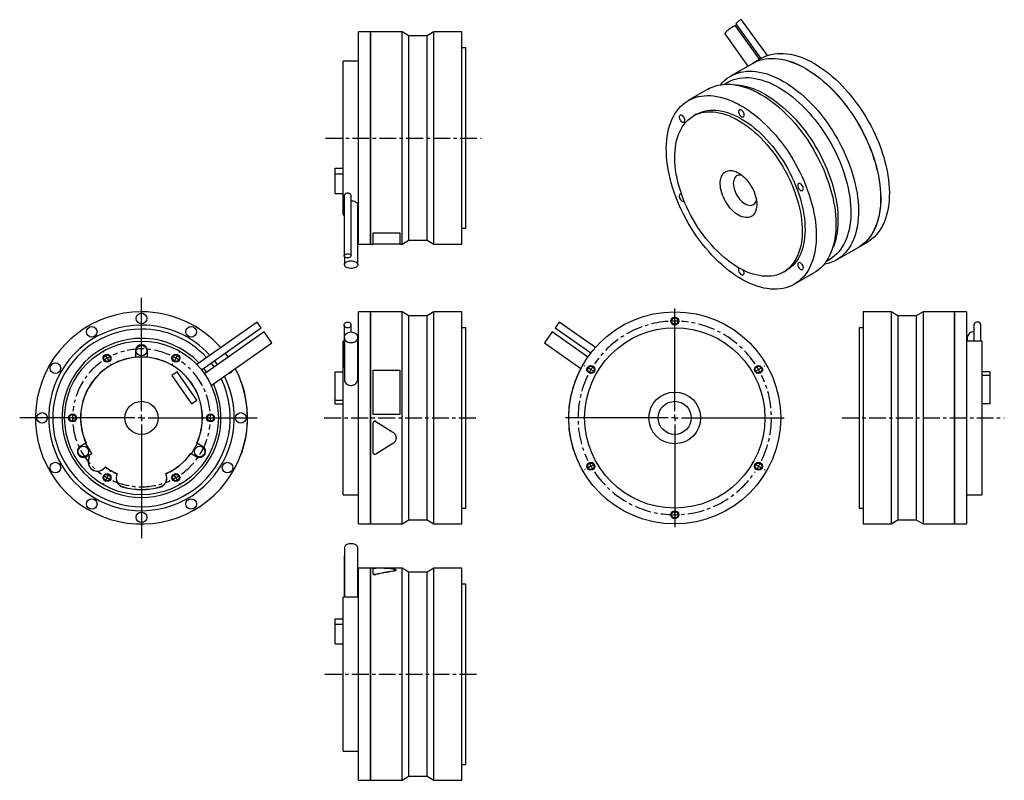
# Model space of a CAD drawing. Extents: x 63 to 806, y 16 to 589.
import ezdxf

# ---------------------------------------------------------------- set-up
doc = ezdxf.new("R2010")
doc.units = 0
doc.header["$MEASUREMENT"] = 0
doc.linetypes.add('CENTERX2', pattern=[20.32, 12.7, -2.54, 2.54, -2.54])
doc.layers.get('0').update_dxf_attribs({"linetype": 'CONTINUOUS'})

# ---------------------------------------------------------------- blocks, each defined once
blk = doc.blocks.new('SW_CENTERMARKSYMBOL_0')
at = {"color": 0, "linetype": 'Continuous'}
for p, q in [((0, 5), (0, 90.44)), ((-5, 0), (-91.9, 0)), ((0, 0), (-2.5, 0)), ((0, 0), (0, 2.5)), ((0, 0), (0, -2.5)), ((0, 0), (2.5, 0)), ((5, 0), (87.39, 0)), ((0, -5), (0, -90.77))]:
    blk.add_line(p, q, dxfattribs=at)
blk = doc.blocks.new('SW_CENTERMARKSYMBOL_1')
at = {"color": 0, "linetype": 'Continuous'}
for p, q in [((0, 5), (0, 74.94)), ((-5, 0), (-74.94, 0)), ((0, 0), (-2.5, 0)), ((0, 0), (0, 2.5)), ((0, 0), (0, -2.5)), ((0, 0), (2.5, 0)), ((5, 0), (74.94, 0)), ((0, -5), (0, -74.94))]:
    blk.add_line(p, q, dxfattribs=at)
blk = doc.blocks.new('SW_CENTERMARKSYMBOL_4')
at = {"color": 6, "linetype": 'Continuous'}
for p, q in [((-2.5, 4.33), (-2.75, 4.76)), ((0, 0), (-1.25, 2.17)), ((0, 0), (1.25, -2.17)), ((52, 0), (50.75, -2.17)), ((52, 0), (53.25, 2.17)), ((54.5, 4.33), (54.75, 4.76)), ((2.5, -4.33), (2.75, -4.76)), ((49.5, -4.33), (49.25, -4.76)), ((-31, -45.03), (-31.5, -45.03)), ((-26, -45.03), (-28.5, -45.03)), ((-26, -45.03), (-23.5, -45.03)), ((-21, -45.03), (-20.5, -45.03)), ((73, -45.03), (72.5, -45.03)), ((78, -45.03), (75.5, -45.03)), ((78, -45.03), (80.5, -45.03)), ((83, -45.03), (83.5, -45.03)), ((0, -90.07), (1.25, -87.9)), ((2.5, -85.74), (2.75, -85.3)), ((49.5, -85.74), (49.25, -85.3)), ((52, -90.07), (50.75, -87.9)), ((-2.5, -94.4), (-2.75, -94.83)), ((0, -90.07), (-1.25, -92.23)), ((52, -90.07), (53.25, -92.23)), ((54.5, -94.4), (54.75, -94.83))]:
    blk.add_line(p, q, dxfattribs=at)
for start, end in [(117.2454, 120), (60, 62.7546), (120, 122.7546), (57.2454, 60), (177.2454, 180), (0, 2.7546), (180, 182.7546), (357.2454, 0), (237.2454, 240), (300, 302.7546), (240, 242.7546), (297.2454, 300)]:
    blk.add_arc((26, -45.03), 52, start, end, dxfattribs=at)
at = {"color": 6, "linetype": 'CENTERX2'}
for start, end in [(65.50921, 114.49079), (125.50921, 174.49079), (5.50921, 54.49079), (185.50921, 234.49079), (305.50921, 354.49079), (245.50921, 294.49079)]:
    blk.add_arc((26, -45.03), 52, start, end, dxfattribs=at)
blk = doc.blocks.new('SW_CENTERMARKSYMBOL_5')
at = {"color": 0, "linetype": 'Continuous'}
for p, q in [((0, 5), (0, 82.5)), ((-5, 0), (-82.5, 0)), ((0, 0), (-2.5, 0)), ((0, 0), (0, 2.5)), ((0, 0), (0, -2.5)), ((0, 0), (2.5, 0)), ((5, 0), (82.5, 0)), ((0, -5), (0, -82.5))]:
    blk.add_line(p, q, dxfattribs=at)
blk = doc.blocks.new('SW_CENTERMARKSYMBOL_6')
at = {"color": 6, "linetype": 'Continuous'}
for p, q in [((0, 5), (0, 5.5)), ((0, 0), (0, 2.5)), ((0, 0), (0, -2.5)), ((0, -5), (0, -5.5)), ((-67.55, -34), (-67.98, -33.75)), ((-63.22, -36.5), (-65.38, -35.25)), ((-63.22, -36.5), (-61.05, -37.75)), ((63.22, -36.5), (61.05, -37.75)), ((63.22, -36.5), (65.38, -35.25)), ((67.55, -34), (67.98, -33.75)), ((-58.89, -39), (-58.46, -39.25)), ((58.89, -39), (58.46, -39.25)), ((-63.22, -109.5), (-65.38, -110.75)), ((-63.22, -109.5), (-61.05, -108.25)), ((-58.89, -107), (-58.46, -106.75)), ((58.89, -107), (58.46, -106.75)), ((63.22, -109.5), (61.05, -108.25)), ((63.22, -109.5), (65.38, -110.75)), ((-67.55, -112), (-67.98, -112.25)), ((67.55, -112), (67.98, -112.25)), ((0, -141), (0, -140.5)), ((0, -146), (0, -143.5)), ((0, -146), (0, -148.5)), ((0, -151), (0, -151.5))]:
    blk.add_line(p, q, dxfattribs=at)
at = {"color": 6, "linetype": 'CENTERX2'}
for start, end in [(93.92437, 146.07563), (33.92437, 86.07563), (153.92437, 206.07563), (333.92437, 26.07563), (213.92437, 326.07563)]:
    blk.add_arc((0, -73), 73, start, end, dxfattribs=at)
at = {"color": 6, "linetype": 'Continuous'}
for start, end in [(90, 91.96218), (88.03782, 90), (150, 151.96218), (148.03782, 150), (30, 31.96218), (28.03782, 30), (208.03782, 210), (210, 211.96218), (328.03782, 330), (330, 331.96218), (268.03782, 270), (270, 271.96218)]:
    blk.add_arc((0, -73), 73, start, end, dxfattribs=at)

msp = doc.modelspace()

# ---------------------------------------------------------------- linework, layer by layer
at = {"color": 7, "linetype": 'Continuous'}
for p, q in [((626.92, 562.18), (607.42, 589.2)), ((327.45, 579.98), (318.25, 579.98)), ((318.25, 499.98), (318.25, 579.98)), ((327.45, 499.98), (327.45, 579.98)), ((351.15, 579.98), (327.55, 579.98)), ((327.55, 499.98), (327.55, 579.98)), ((356.35, 576.98), (351.15, 579.98)), ((351.15, 499.98), (351.15, 579.98)), ((375.25, 579.98), (370.06, 576.98)), ((396.25, 579.98), (375.25, 579.98)), ((375.25, 499.98), (375.25, 579.98)), ((396.25, 499.98), (396.25, 579.98)), ((621.03, 559.32), (602.84, 584.52)), ((603.13, 586.1), (622.03, 559.9)), ((327.55, 578.98), (327.45, 578.98)), ((370.06, 576.98), (356.35, 576.98)), ((356.35, 499.98), (356.35, 576.98)), ((370.06, 499.98), (370.06, 576.98)), ((594.65, 578.61), (612.23, 554.24)), ((399.25, 567.98), (396.25, 567.98)), ((399.25, 499.98), (399.25, 567.98)), ((318.25, 557.98), (306.75, 557.98)), ((306.75, 499.98), (306.75, 557.98)), ((622.33, 560.07), (615.83, 556.32)), ((615.76, 556.28), (599.07, 546.64)), ((582.03, 536.81), (567.18, 528.23)), ((596.89, 541.92), (594.38, 540.47)), ((606.28, 539.59), (601.84, 540.2)), ((573.18, 517.84), (571.06, 516.62)), ((306.75, 441.98), (306.75, 499.98)), ((318.25, 419.98), (318.25, 499.98)), ((327.45, 419.98), (327.45, 499.98)), ((327.55, 419.98), (327.55, 499.98)), ((351.15, 419.98), (351.15, 499.98)), ((356.35, 422.98), (356.35, 499.98)), ((370.06, 422.98), (370.06, 499.98)), ((375.25, 419.98), (375.25, 499.98)), ((396.25, 419.98), (396.25, 499.98)), ((399.25, 431.98), (399.25, 499.98)), ((300.75, 473.03), (300.75, 477.13)), ((300.75, 477.13), (306.75, 477.13)), ((300.75, 473.03), (306.75, 473.03)), ((300.75, 458.12), (300.75, 473.03)), ((300.75, 458.12), (306.75, 458.12)), ((307.45, 456.5), (307.45, 411.15)), ((312.75, 411.15), (312.75, 456.5)), ((317.75, 404.52), (317.75, 449.75)), ((306.75, 441.98), (307.45, 441.98)), ((317.75, 441.98), (318.25, 441.98)), ((396.25, 431.98), (399.25, 431.98)), ((329.45, 428.54), (349.45, 428.54)), ((329.45, 428.54), (329.45, 428.45)), ((329.45, 428.45), (349.45, 428.45)), ((329.45, 419.92), (329.45, 428.45)), ((349.45, 428.54), (349.45, 428.45)), ((349.45, 428.45), (349.45, 419.92)), ((318.25, 419.98), (327.45, 419.98)), ((327.45, 420.98), (327.55, 420.98)), ((327.55, 419.98), (329.45, 419.98)), ((349.45, 419.92), (329.45, 419.92)), ((349.45, 419.98), (351.15, 419.98)), ((351.15, 419.98), (356.35, 422.98)), ((356.35, 422.98), (370.06, 422.98)), ((370.06, 422.98), (375.25, 419.98)), ((375.25, 419.98), (396.25, 419.98)), ((674.87, 413.7), (676.56, 417.84)), ((679.06, 408.08), (695.75, 417.71)), ((695.82, 417.75), (702.33, 421.51)), ((307.65, 410.57), (307.65, 404.52)), ((671.37, 407.1), (673.89, 408.55)), ((639.05, 398.83), (641.17, 400.06)), ((647.17, 389.67), (662.02, 398.24)), ((327.45, 368.87), (318.25, 368.87)), ((318.25, 208.87), (318.25, 368.87)), ((327.45, 208.87), (327.45, 368.87)), ((327.55, 367.87), (327.45, 367.87)), ((351.15, 368.87), (327.55, 368.87)), ((327.55, 208.87), (327.55, 368.87)), ((356.35, 365.87), (351.15, 368.87)), ((351.15, 208.87), (351.15, 368.87)), ((370.06, 365.87), (356.35, 365.87)), ((356.35, 211.87), (356.35, 365.87)), ((375.25, 368.87), (370.06, 365.87)), ((370.06, 211.87), (370.06, 365.87)), ((396.25, 368.87), (375.25, 368.87)), ((375.25, 208.87), (375.25, 368.87)), ((396.25, 208.87), (396.25, 368.87)), ((720.23, 368.87), (699.23, 368.87)), ((699.23, 368.87), (699.23, 208.87)), ((725.42, 365.87), (720.23, 368.87)), ((720.23, 368.87), (720.23, 208.87)), ((739.13, 365.87), (725.42, 365.87)), ((725.42, 365.87), (725.42, 211.87)), ((744.33, 368.87), (739.13, 365.87)), ((739.13, 365.87), (739.13, 211.87)), ((767.93, 368.87), (744.33, 368.87)), ((744.33, 368.87), (744.33, 208.87)), ((767.93, 368.87), (767.93, 208.87)), ((768.03, 367.87), (767.93, 367.87)), ((777.23, 368.87), (768.03, 368.87)), ((768.03, 368.87), (768.03, 208.87)), ((777.23, 368.87), (777.23, 208.87)), ((241.88, 361.18), (196.23, 329.22)), ((199.76, 325.22), (244.92, 356.84)), ((244.92, 356.84), (241.88, 361.18)), ((307.45, 359.01), (307.45, 327.25)), ((312.75, 353.68), (312.75, 359.01)), ((399.25, 356.87), (396.25, 356.87)), ((399.25, 220.87), (399.25, 356.87)), ((469.64, 361.18), (466.6, 356.84)), ((466.6, 356.84), (493.71, 337.86)), ((497.1, 341.95), (469.64, 361.18)), ((699.23, 356.87), (696.23, 356.87)), ((696.23, 356.87), (696.23, 220.87)), ((782.73, 359.01), (782.73, 346.87)), ((788.03, 346.87), (788.03, 359.01)), ((247.13, 353.68), (202.08, 322.13)), ((252.93, 345.4), (247.13, 353.68)), ((307.65, 349.54), (307.65, 317.86)), ((317.75, 317.87), (317.75, 349.54)), ((464.38, 353.68), (458.59, 345.4)), ((491.42, 334.75), (464.38, 353.68)), ((777.73, 349.54), (777.73, 346.87)), ((207.16, 313.35), (252.93, 345.4)), ((307.45, 346.87), (306.75, 346.87)), ((306.75, 230.87), (306.75, 346.87)), ((318.25, 346.87), (317.75, 346.87)), ((458.59, 345.4), (486.15, 326.11)), ((788.73, 346.87), (777.23, 346.87)), ((788.73, 346.87), (788.73, 230.87)), ((150.07, 339.57), (150.07, 334.65)), ((150.17, 334.87), (150.17, 334.56)), ((150.17, 334.87), (158.97, 334.87)), ((158.97, 334.56), (158.97, 334.87)), ((159.07, 334.65), (159.07, 339.57)), ((181.51, 323.61), (177.42, 320.74)), ((177.42, 320.74), (192.33, 299.44)), ((196.42, 302.31), (181.51, 323.61)), ((226.01, 324.87), (226.1, 324.92)), ((300.75, 302.31), (300.75, 323.61)), ((300.75, 323.61), (306.75, 323.61)), ((329.45, 324.92), (349.45, 324.92)), ((329.45, 291.37), (329.45, 324.92)), ((349.45, 324.92), (349.45, 291.37)), ((485.51, 324.87), (485.42, 324.92)), ((794.73, 323.61), (788.73, 323.61)), ((794.73, 320.74), (788.73, 320.74)), ((794.73, 323.61), (794.73, 320.74)), ((794.73, 320.74), (794.73, 299.44)), ((192.33, 299.44), (196.42, 302.31)), ((300.75, 299.44), (300.75, 302.31)), ((300.75, 302.31), (306.75, 302.31)), ((300.75, 299.44), (306.75, 299.44)), ((794.73, 299.44), (788.73, 299.44)), ((234.52, 291.37), (234.62, 291.37)), ((349.45, 291.37), (329.45, 291.37)), ((349.45, 291.37), (329.45, 291.37)), ((329.45, 291.37), (329.45, 291.37)), ((349.45, 291.37), (349.45, 291.37)), ((476.99, 291.37), (476.89, 291.37)), ((234.48, 285.17), (234.58, 285.17)), ((234.62, 286.37), (234.52, 286.37)), ((329.45, 262.54), (329.45, 285.17)), ((329.45, 285.17), (329.45, 285.17)), ((331.28, 286.19), (344.23, 278.2)), ((331.28, 286.19), (331.28, 286.19)), ((331.28, 286.19), (344.23, 278.21)), ((476.99, 286.37), (476.89, 286.37)), ((477, 286.19), (476.9, 286.19)), ((344.23, 278.21), (344.23, 278.2)), ((477.67, 278.21), (477.57, 278.2)), ((112.67, 269.88), (108.41, 267.42)), ((112.8, 269.84), (112.53, 269.68)), ((116.98, 261.97), (112.53, 269.68)), ((196.6, 269.68), (192.2, 262.06)), ((196.6, 269.68), (196.33, 269.84)), ((200.72, 267.42), (196.46, 269.88)), ((344.23, 269.5), (331.28, 261.51)), ((346.65, 273.85), (346.65, 273.87)), ((479.33, 269.53), (479.23, 269.5)), ((112.91, 259.62), (113.67, 260.06)), ((114.06, 260.29), (116.98, 261.97)), ((191.93, 262.22), (192.2, 262.06)), ((191.96, 262.08), (196.22, 259.62)), ((229.69, 261.37), (229.78, 261.34)), ((230.12, 262.57), (230.21, 262.54)), ((481.76, 261.55), (481.67, 261.51)), ((481.74, 261.34), (481.83, 261.37)), ((126.21, 250.76), (127.36, 251.9)), ((126.28, 250.69), (127.37, 251.77)), ((136.04, 246.77), (135.64, 245.28)), ((136.16, 246.82), (135.74, 245.26)), ((173.39, 245.26), (172.97, 246.82)), ((173.49, 245.28), (173.09, 246.77)), ((306.75, 230.87), (318.25, 230.87)), ((777.23, 230.87), (788.73, 230.87)), ((396.25, 220.87), (399.25, 220.87)), ((696.23, 220.87), (699.23, 220.87)), ((318.25, 208.87), (327.45, 208.87)), ((327.45, 209.87), (327.55, 209.87)), ((327.55, 208.87), (351.15, 208.87)), ((351.15, 208.87), (356.35, 211.87)), ((356.35, 211.87), (370.06, 211.87)), ((370.06, 211.87), (375.25, 208.87)), ((375.25, 208.87), (396.25, 208.87)), ((699.23, 208.87), (720.23, 208.87)), ((720.23, 208.87), (725.42, 211.87)), ((725.42, 211.87), (739.13, 211.87)), ((739.13, 211.87), (744.33, 208.87)), ((744.33, 208.87), (767.93, 208.87)), ((767.93, 209.87), (768.03, 209.87)), ((768.03, 208.87), (777.23, 208.87)), ((307.65, 191.01), (307.65, 153.55)), ((317.75, 153.55), (317.75, 191.01)), ((307.45, 184.38), (307.45, 153.55)), ((327.45, 175.55), (318.25, 175.55)), ((318.25, 15.55), (318.25, 175.55)), ((327.45, 15.55), (327.45, 175.55)), ((327.55, 174.55), (327.45, 174.55)), ((329.45, 175.55), (327.55, 175.55)), ((327.55, 15.55), (327.55, 175.55)), ((349.45, 175.61), (329.45, 175.61)), ((329.45, 171.19), (329.45, 175.56)), ((329.45, 171.1), (329.45, 171.19)), ((351.15, 175.55), (333.42, 175.55)), ((344.23, 173.17), (344.23, 173.27)), ((346.65, 174.13), (346.65, 174.23)), ((349.45, 175.55), (349.45, 175.61)), ((356.35, 172.55), (351.15, 175.55)), ((351.15, 15.55), (351.15, 175.55)), ((370.06, 172.55), (356.35, 172.55)), ((356.35, 18.55), (356.35, 172.55)), ((375.25, 175.55), (370.06, 172.55)), ((370.06, 18.55), (370.06, 172.55)), ((396.25, 175.55), (375.25, 175.55)), ((375.25, 15.55), (375.25, 175.55)), ((396.25, 15.55), (396.25, 175.55)), ((331.28, 170.74), (331.28, 170.83)), ((399.25, 163.55), (396.25, 163.55)), ((399.25, 27.55), (399.25, 163.55)), ((318.25, 153.55), (306.75, 153.55)), ((306.75, 37.55), (306.75, 153.55)), ((300.75, 137.41), (306.75, 137.41)), ((300.75, 133.31), (300.75, 137.41)), ((300.75, 133.31), (306.75, 133.31)), ((300.75, 118.4), (300.75, 133.31)), ((300.75, 118.4), (306.75, 118.4)), ((306.75, 37.55), (318.25, 37.55)), ((396.25, 27.55), (399.25, 27.55)), ((318.25, 15.55), (327.45, 15.55)), ((327.45, 16.55), (327.55, 16.55)), ((327.55, 15.55), (351.15, 15.55)), ((351.15, 15.55), (356.35, 18.55)), ((356.35, 18.55), (370.06, 18.55)), ((370.06, 18.55), (375.25, 15.55)), ((375.25, 15.55), (396.25, 15.55))]:
    msp.add_line(p, q, dxfattribs=at)
at = {"color": 6, "linetype": 'CENTERX2'}
for p, q in [((293.44, 499.98), (410.95, 499.98)), ((292.53, 288.87), (409.37, 288.87)), ((683.26, 288.87), (805.64, 288.87)), ((293.01, 95.55), (409.81, 95.55))]:
    msp.add_line(p, q, dxfattribs=at)
at = {"color": 7, "linetype": 'Continuous'}
for points in [[(600.8, 583.76), (600.08, 583.33), (599.32, 582.84), (598.54, 582.3), (597.77, 581.73), (597.03, 581.16), (596.35, 580.6), (595.76, 580.08), (595.28, 579.61), (594.92, 579.21), (594.7, 578.9), (594.63, 578.68), (594.65, 578.61)], [(615.76, 556.28), (616.95, 556.93), (618.94, 557.84), (621.01, 558.6), (623.15, 559.2), (625.37, 559.64), (627.66, 559.91), (630.01, 560.02), (632.42, 559.97), (634.88, 559.76), (637.38, 559.38), (639.93, 558.84), (642.51, 558.15), (645.13, 557.29), (647.76, 556.27), (650.42, 555.11), (653.08, 553.79), (655.75, 552.32)], [(615.83, 556.32), (617.02, 556.97), (619.01, 557.88), (621.08, 558.64), (623.22, 559.24), (625.44, 559.68), (627.73, 559.95), (630.08, 560.06), (632.49, 560.01), (634.95, 559.8), (637.46, 559.42), (640, 558.88), (642.59, 558.19), (645.2, 557.33), (647.83, 556.32), (650.49, 555.15), (653.15, 553.83), (655.82, 552.36)], [(622.33, 560.07), (623.53, 560.72), (625.51, 561.64), (627.58, 562.4), (629.73, 563), (631.95, 563.43), (634.24, 563.71), (636.59, 563.82), (639, 563.77), (641.45, 563.55), (643.96, 563.18), (646.51, 562.64), (649.09, 561.94), (651.7, 561.08), (654.34, 560.07), (656.99, 558.9), (659.66, 557.58), (662.33, 556.11)], [(591.47, 540.14), (591.71, 540.43), (593.22, 542.1), (594.84, 543.62), (596.55, 545), (598.36, 546.22), (600.26, 547.29), (602.25, 548.21), (604.32, 548.97), (606.47, 549.57), (608.69, 550), (610.97, 550.28), (613.32, 550.39), (615.73, 550.34), (618.19, 550.12), (620.7, 549.75), (623.24, 549.21), (625.83, 548.51), (628.44, 547.65), (631.07, 546.64), (633.73, 545.47), (636.39, 544.15), (639.06, 542.68)], [(655.75, 552.32), (658.42, 550.7), (661.09, 548.94), (663.74, 547.05), (666.38, 545.02), (668.99, 542.86), (671.57, 540.58), (674.12, 538.17), (676.63, 535.66), (679.09, 533.03), (681.49, 530.3), (683.84, 527.48), (686.13, 524.56), (688.35, 521.56), (690.5, 518.49), (692.57, 515.34), (694.55, 512.13), (696.45, 508.86), (698.26, 505.55), (699.98, 502.19), (701.6, 498.8), (703.11, 495.38), (704.52, 491.95), (705.82, 488.5), (707.01, 485.05), (708.08, 481.61), (709.04, 478.17), (709.87, 474.76), (710.59, 471.37), (711.18, 468.02), (711.66, 464.71), (712, 461.45), (712.22, 458.25), (712.32, 455.11), (712.29, 452.04), (712.13, 449.05), (711.84, 446.15), (711.44, 443.34), (710.9, 440.62), (710.25, 438.01), (709.47, 435.5), (708.57, 433.12), (707.56, 430.85), (706.43, 428.71), (705.18, 426.69), (703.83, 424.81), (702.37, 423.07), (700.8, 421.48), (699.13, 420.03), (697.37, 418.73), (695.75, 417.71)], [(655.82, 552.36), (658.49, 550.74), (661.16, 548.99), (663.81, 547.09), (666.45, 545.06), (669.06, 542.9), (671.64, 540.62), (674.19, 538.21), (676.7, 535.7), (679.16, 533.07), (681.56, 530.34), (683.91, 527.52), (686.2, 524.6), (688.42, 521.6), (690.57, 518.53), (692.64, 515.38), (694.62, 512.17), (696.53, 508.9), (698.34, 505.59), (700.05, 502.23), (701.67, 498.84), (703.18, 495.42), (704.59, 491.99), (705.89, 488.54), (707.08, 485.09), (708.15, 481.65), (709.11, 478.21), (709.94, 474.8), (710.66, 471.41), (711.26, 468.06), (711.73, 464.75), (712.07, 461.49), (712.29, 458.29), (712.39, 455.15), (712.36, 452.08), (712.2, 449.1), (711.92, 446.19), (711.51, 443.38), (710.97, 440.66), (710.32, 438.05), (709.54, 435.55), (708.64, 433.16), (707.63, 430.89), (706.5, 428.75), (705.25, 426.73), (703.9, 424.85), (702.44, 423.12), (700.87, 421.52), (699.2, 420.07), (697.44, 418.77), (695.82, 417.75)], [(662.33, 556.11), (665, 554.5), (667.67, 552.74), (670.32, 550.85), (672.95, 548.82), (675.57, 546.66), (678.15, 544.37), (680.7, 541.97), (683.2, 539.45), (685.66, 536.83), (688.07, 534.1), (690.42, 531.27), (692.71, 528.36), (694.93, 525.36), (697.07, 522.28), (699.14, 519.13), (701.13, 515.92), (703.03, 512.66), (704.84, 509.34), (706.56, 505.99), (708.17, 502.6), (709.69, 499.18), (711.09, 495.74), (712.39, 492.3), (713.58, 488.85), (714.65, 485.4), (715.61, 481.97), (716.45, 478.56), (717.17, 475.17), (717.76, 471.82), (718.23, 468.51), (718.58, 465.25), (718.8, 462.05), (718.89, 458.91), (718.86, 455.84), (718.7, 452.85), (718.42, 449.95), (718.01, 447.13), (717.48, 444.42), (716.82, 441.8), (716.05, 439.3), (715.15, 436.91), (714.13, 434.64), (713, 432.5), (711.76, 430.49), (710.4, 428.61), (708.94, 426.87), (707.38, 425.27), (705.71, 423.82), (703.95, 422.52), (702.33, 421.51)], [(596.89, 541.92), (597.59, 542.31), (599.51, 543.24), (601.52, 544.02), (603.6, 544.63), (605.75, 545.09), (607.98, 545.39), (610.27, 545.52), (612.61, 545.5), (615.01, 545.31), (617.45, 544.96), (619.94, 544.45), (622.46, 543.78), (625.01, 542.95), (627.58, 541.97), (630.18, 540.83), (632.78, 539.55), (635.39, 538.11)], [(639.06, 542.68), (641.74, 541.07), (644.4, 539.31), (647.06, 537.42), (649.69, 535.39), (652.3, 533.23), (654.89, 530.94), (657.43, 528.54), (659.94, 526.02), (662.4, 523.4), (664.81, 520.67), (667.16, 517.84), (669.44, 514.93), (671.66, 511.93), (673.81, 508.85), (675.88, 505.7), (677.87, 502.49), (679.77, 499.23), (681.58, 495.91), (683.29, 492.56), (684.91, 489.17), (686.42, 485.75), (687.83, 482.31), (689.13, 478.87), (690.32, 475.42), (691.39, 471.97), (692.35, 468.54), (693.19, 465.13), (693.9, 461.74), (694.5, 458.39), (694.97, 455.08), (695.31, 451.82), (695.53, 448.62), (695.63, 445.48), (695.6, 442.41), (695.44, 439.42), (695.16, 436.52), (694.75, 433.7), (694.22, 430.99), (693.56, 428.37), (692.78, 425.87), (691.88, 423.48), (690.87, 421.21), (689.74, 419.07), (688.49, 417.06), (687.14, 415.18), (685.68, 413.44), (684.11, 411.84), (682.45, 410.39), (680.68, 409.09), (678.83, 407.94), (676.88, 406.95), (674.85, 406.11), (672.75, 405.43), (670.56, 404.92), (669.62, 404.75)], [(582.03, 536.81), (583.22, 537.46), (585.21, 538.37), (587.28, 539.13), (589.43, 539.73), (591.64, 540.16), (593.93, 540.44), (596.28, 540.55), (598.69, 540.5), (601.15, 540.29), (603.66, 539.91), (606.2, 539.37), (608.79, 538.67), (611.4, 537.82), (614.03, 536.8), (616.69, 535.64), (619.35, 534.31), (622.02, 532.85)], [(635.39, 538.11), (638, 536.53), (640.61, 534.81), (643.2, 532.96), (645.77, 530.97), (648.32, 528.85), (650.84, 526.61), (653.33, 524.25), (655.77, 521.77), (658.17, 519.19), (660.52, 516.51), (662.8, 513.74), (665.03, 510.87), (667.18, 507.93), (669.26, 504.91), (671.27, 501.82), (673.19, 498.67), (675.03, 495.46), (676.77, 492.21), (678.42, 488.92), (679.97, 485.6), (681.42, 482.26), (682.76, 478.89), (683.99, 475.52), (685.11, 472.15), (686.12, 468.79), (687.01, 465.44), (687.78, 462.12), (688.43, 458.82), (688.96, 455.56), (689.36, 452.35), (689.65, 449.19), (689.8, 446.09), (689.83, 443.06), (689.74, 440.1), (689.52, 437.22), (689.18, 434.43), (688.71, 431.73), (688.12, 429.13), (687.41, 426.64), (686.58, 424.26), (685.63, 422), (684.57, 419.86), (683.39, 417.85), (682.1, 415.97), (680.71, 414.23), (679.21, 412.62), (677.61, 411.16), (675.91, 409.85), (674.12, 408.69), (673.89, 408.55)], [(607.17, 524.27), (609.85, 522.66), (612.51, 520.9), (615.16, 519.01), (617.8, 516.98), (620.41, 514.82), (622.99, 512.53), (625.54, 510.13), (628.05, 507.61), (630.51, 504.99), (632.92, 502.26), (635.27, 499.43), (637.55, 496.52), (639.77, 493.52), (641.92, 490.44), (643.99, 487.29), (645.98, 484.08), (647.88, 480.82), (649.69, 477.5), (651.4, 474.15), (653.02, 470.76), (654.53, 467.34), (655.94, 463.9), (657.24, 460.46), (658.43, 457.01), (659.5, 453.56), (660.46, 450.13), (661.29, 446.72), (662.01, 443.33), (662.61, 439.98), (663.08, 436.67), (663.42, 433.41), (663.64, 430.21), (663.74, 427.07), (663.71, 424), (663.55, 421.01), (663.27, 418.11), (662.86, 415.29), (662.32, 412.58), (661.67, 409.96), (660.89, 407.46), (659.99, 405.07), (658.98, 402.8), (657.85, 400.66), (656.6, 398.65), (655.25, 396.77), (653.79, 395.03), (652.22, 393.43), (650.56, 391.98), (648.79, 390.68), (646.94, 389.53), (644.99, 388.54), (642.96, 387.7), (640.86, 387.02), (638.67, 386.51), (636.42, 386.15), (634.1, 385.96), (631.72, 385.93), (629.28, 386.06), (626.8, 386.35), (624.27, 386.81), (621.71, 387.43), (619.11, 388.21), (616.49, 389.14), (613.84, 390.23), (611.18, 391.48), (608.51, 392.87), (605.84, 394.42), (603.17, 396.1), (600.51, 397.93), (597.86, 399.89), (595.24, 401.99), (592.64, 404.21), (590.08, 406.55), (587.55, 409.01), (585.06, 411.59), (582.63, 414.26), (580.25, 417.04), (577.93, 419.91), (575.68, 422.87), (573.49, 425.91), (571.38, 429.02), (569.36, 432.2), (567.41, 435.44), (565.56, 438.73), (563.79, 442.07), (562.13, 445.44), (560.56, 448.85), (559.1, 452.28), (557.75, 455.72), (556.5, 459.17), (555.37, 462.62), (554.35, 466.06), (553.46, 469.48), (552.68, 472.88), (552.02, 476.25), (551.49, 479.58), (551.08, 482.87), (550.8, 486.1), (550.64, 489.27), (550.61, 492.38), (550.7, 495.4), (550.92, 498.35), (551.27, 501.21), (551.74, 503.98), (552.34, 506.64), (553.05, 509.2), (553.89, 511.65), (554.85, 513.98), (555.92, 516.18), (557.11, 518.26), (558.41, 520.21), (559.82, 522.02), (561.33, 523.69), (562.95, 525.21), (564.66, 526.59), (566.47, 527.81), (568.37, 528.88), (570.36, 529.8), (572.43, 530.56), (574.58, 531.16), (576.8, 531.59), (579.08, 531.87), (581.43, 531.98), (583.84, 531.93), (586.3, 531.71), (588.81, 531.34), (591.35, 530.8), (593.94, 530.1), (596.55, 529.24), (599.18, 528.23), (601.84, 527.06), (604.5, 525.74), (607.17, 524.27)], [(622.02, 532.85), (624.69, 531.23), (627.36, 529.47), (630.01, 527.58), (632.65, 525.55), (635.26, 523.39), (637.84, 521.11), (640.39, 518.7), (642.9, 516.19), (645.36, 513.56), (647.76, 510.83), (650.11, 508.01), (652.4, 505.09), (654.62, 502.09), (656.77, 499.01), (658.84, 495.87), (660.83, 492.66), (662.73, 489.39), (664.54, 486.08), (666.25, 482.72), (667.87, 479.33), (669.38, 475.91), (670.79, 472.48), (672.09, 469.03), (673.28, 465.58), (674.35, 462.13), (675.31, 458.7), (676.14, 455.29), (676.86, 451.9), (677.46, 448.55), (677.93, 445.24), (678.27, 441.98), (678.49, 438.78), (678.59, 435.64), (678.56, 432.57), (678.4, 429.58), (678.12, 426.68), (677.71, 423.87), (677.17, 421.15), (676.52, 418.54), (675.74, 416.03), (674.84, 413.64), (673.83, 411.38), (672.7, 409.23), (671.45, 407.22), (670.1, 405.34), (668.64, 403.6), (667.07, 402.01), (665.41, 400.56), (663.64, 399.25), (662.02, 398.24)], [(625.7, 532.52), (628.31, 530.94), (630.91, 529.22), (633.51, 527.36), (636.08, 525.37), (638.63, 523.25), (641.15, 521.01), (643.64, 518.65), (646.08, 516.18), (648.48, 513.6), (650.82, 510.92), (653.11, 508.14), (655.33, 505.28), (657.49, 502.33), (659.57, 499.31), (661.58, 496.22), (663.5, 493.07), (665.33, 489.87), (667.08, 486.62), (668.73, 483.33), (670.28, 480.01), (671.72, 476.66), (673.07, 473.3), (674.3, 469.93), (675.42, 466.56), (676.43, 463.2), (677.32, 459.85), (678.09, 456.52), (678.74, 453.22), (679.27, 449.97), (679.67, 446.75), (679.95, 443.59), (680.11, 440.49), (680.14, 437.46), (680.05, 434.5), (679.83, 431.62), (679.48, 428.83), (679.02, 426.13), (678.43, 423.54), (677.72, 421.05), (676.89, 418.67), (676.56, 417.84)], [(573.18, 517.84), (573.83, 518.21), (575.64, 519.07), (577.54, 519.78), (579.51, 520.34), (581.56, 520.73), (583.67, 520.96), (585.84, 521.03), (588.07, 520.93), (590.34, 520.68), (592.67, 520.26), (595.03, 519.69), (597.42, 518.95), (599.83, 518.06), (602.27, 517.02), (604.72, 515.82), (607.17, 514.47)], [(609.3, 517.33), (609.23, 517.98), (609.03, 518.66), (608.72, 519.34), (608.31, 519.97), (607.83, 520.51), (607.31, 520.93), (606.78, 521.19), (606.27, 521.3), (605.82, 521.23), (605.46, 520.99), (605.2, 520.6), (605.07, 520.08), (605.07, 519.47), (605.2, 518.79), (605.46, 518.11), (605.82, 517.45), (606.27, 516.86), (606.78, 516.38), (607.31, 516.04), (607.83, 515.85), (608.31, 515.83), (608.72, 515.99), (609.03, 516.3), (609.23, 516.76), (609.3, 517.33)], [(605.05, 513.25), (607.51, 511.76), (609.96, 510.13), (612.39, 508.36), (614.81, 506.46), (617.2, 504.44), (619.56, 502.29), (621.88, 500.02), (624.16, 497.65), (626.39, 495.17), (628.56, 492.59), (630.67, 489.92), (632.72, 487.17), (634.69, 484.34), (636.58, 481.44), (638.4, 478.48), (640.12, 475.47), (641.75, 472.41), (643.29, 469.31), (644.73, 466.18), (646.07, 463.03), (647.29, 459.87), (648.41, 456.69), (649.42, 453.53), (650.31, 450.37), (651.08, 447.23), (651.73, 444.12), (652.26, 441.05), (652.66, 438.02), (652.94, 435.04), (653.1, 432.11), (653.13, 429.26), (653.04, 426.48), (652.82, 423.78), (652.48, 421.17), (652.01, 418.66), (651.42, 416.25), (650.71, 413.94), (649.88, 411.75), (648.93, 409.68), (647.87, 407.74), (646.69, 405.92), (645.41, 404.25), (644.03, 402.71), (642.54, 401.31), (640.95, 400.06), (639.27, 398.96), (637.5, 398.02), (635.65, 397.23), (633.71, 396.6), (631.7, 396.12), (629.62, 395.81), (627.48, 395.66), (625.28, 395.68), (623.03, 395.85), (620.73, 396.19), (618.39, 396.68), (616.01, 397.34), (613.6, 398.15), (611.18, 399.12), (608.73, 400.24), (606.28, 401.51), (603.82, 402.93), (601.37, 404.49), (598.93, 406.19), (596.5, 408.02), (594.1, 409.99), (591.72, 412.07), (589.38, 414.28), (587.08, 416.6), (584.82, 419.03), (582.62, 421.56), (580.48, 424.18), (578.4, 426.89), (576.39, 429.69), (574.46, 432.55), (572.61, 435.48), (570.84, 438.47), (569.16, 441.51), (567.57, 444.59), (566.08, 447.7), (564.69, 450.84), (563.41, 454), (562.24, 457.17), (561.18, 460.34), (560.23, 463.5), (559.4, 466.65), (558.69, 469.78), (558.1, 472.87), (557.63, 475.93), (557.29, 478.93), (557.07, 481.88), (556.97, 484.77), (557, 487.59), (557.16, 490.33), (557.44, 492.98), (557.85, 495.55), (558.38, 498.01), (559.03, 500.37), (559.8, 502.62), (560.69, 504.75), (561.69, 506.76), (562.81, 508.64), (564.04, 510.38), (565.37, 511.99), (566.81, 513.46), (568.35, 514.78), (569.98, 515.96), (571.71, 516.98), (573.52, 517.85), (575.42, 518.56), (577.39, 519.11), (579.43, 519.5), (581.55, 519.73), (583.72, 519.8), (585.95, 519.71), (588.22, 519.45), (590.55, 519.04), (592.9, 518.46), (595.3, 517.73), (597.71, 516.84), (600.15, 515.79), (602.6, 514.6), (605.05, 513.25)], [(563.53, 516.07), (563.04, 516.59), (562.52, 516.98), (561.99, 517.23), (561.49, 517.3), (561.05, 517.2), (560.7, 516.94), (560.47, 516.52), (560.36, 515.99), (560.38, 515.36), (560.53, 514.68), (560.81, 514), (561.19, 513.35), (561.65, 512.78), (562.16, 512.32), (562.69, 512), (563.21, 511.84), (563.68, 511.85), (564.08, 512.03), (564.37, 512.37), (564.55, 512.85), (564.59, 513.44), (564.5, 514.1), (564.29, 514.78), (563.96, 515.45), (563.53, 516.07)], [(607.17, 514.47), (609.63, 512.99), (612.08, 511.35), (614.51, 509.59), (616.93, 507.69), (619.32, 505.66), (621.68, 503.51), (624, 501.25), (626.28, 498.87), (628.51, 496.39), (630.68, 493.82), (632.79, 491.15), (634.84, 488.4), (636.81, 485.57), (638.7, 482.67), (640.52, 479.71), (642.24, 476.69), (643.88, 473.63), (645.41, 470.54), (646.85, 467.41), (648.19, 464.25), (649.42, 461.09), (650.53, 457.92), (651.54, 454.75), (652.43, 451.59), (653.2, 448.46), (653.85, 445.35), (654.38, 442.27), (654.78, 439.24), (655.07, 436.26), (655.22, 433.34), (655.25, 430.49), (655.16, 427.71), (654.94, 425.01), (654.6, 422.4), (654.13, 419.88), (653.54, 417.47), (652.83, 415.17), (652, 412.98), (651.05, 410.91), (649.99, 408.96), (648.82, 407.15), (647.53, 405.47), (646.15, 403.93), (644.66, 402.53), (643.07, 401.29), (641.39, 400.19), (641.17, 400.06)], [(605.05, 441.8), (603.72, 442.65), (602.4, 443.63), (601.11, 444.74), (599.85, 445.98), (598.65, 447.33), (597.5, 448.77), (596.42, 450.3), (595.42, 451.89), (594.51, 453.54), (593.71, 455.23), (593, 456.94), (592.41, 458.66), (591.94, 460.38), (591.59, 462.06), (591.36, 463.71), (591.27, 465.3), (591.3, 466.82), (591.46, 468.25), (591.75, 469.59), (592.16, 470.81), (592.69, 471.92), (593.34, 472.89), (594.1, 473.72), (594.96, 474.4), (595.91, 474.92), (596.95, 475.29), (598.06, 475.49), (599.24, 475.52), (600.48, 475.39), (601.75, 475.09), (603.06, 474.63), (604.39, 474.01), (605.72, 473.24), (607.05, 472.33), (608.35, 471.28), (609.63, 470.1), (610.86, 468.81), (612.04, 467.41), (613.16, 465.93), (614.2, 464.37), (615.15, 462.74), (616.01, 461.07), (616.77, 459.37), (617.41, 457.65), (617.95, 455.93), (618.36, 454.23), (618.64, 452.56), (618.81, 450.94), (618.84, 449.38), (618.74, 447.9), (618.52, 446.52), (618.17, 445.23), (617.69, 444.07), (617.1, 443.03), (616.4, 442.13), (615.59, 441.37), (614.68, 440.77), (613.69, 440.33), (612.61, 440.04), (611.46, 439.93), (610.25, 439.98), (609, 440.19), (607.7, 440.57), (606.38, 441.11), (605.05, 441.8)], [(607.81, 471.74), (606.87, 471.94), (605.9, 471.99), (604.98, 471.88), (604.14, 471.61), (603.39, 471.17), (602.73, 470.58), (602.18, 469.84), (601.74, 468.97), (601.42, 467.98), (601.23, 466.88), (601.16, 465.69), (601.23, 464.42), (601.42, 463.09), (601.74, 461.73), (602.18, 460.36), (602.73, 458.98), (603.39, 457.63), (604.14, 456.33), (604.98, 455.08), (605.9, 453.92), (606.87, 452.85), (607.89, 451.89), (608.94, 451.07), (610, 450.38)], [(652.94, 460.21), (653.36, 460.34), (653.69, 460.63), (653.91, 461.07), (654, 461.62), (653.95, 462.26), (653.78, 462.94), (653.48, 463.62), (653.09, 464.26), (652.62, 464.82), (652.1, 465.26), (651.57, 465.55), (651.06, 465.68), (650.59, 465.64), (650.21, 465.43), (649.94, 465.06), (649.79, 464.56), (649.76, 463.96), (649.87, 463.3), (650.11, 462.61), (650.46, 461.95), (650.89, 461.34), (651.39, 460.84), (651.92, 460.47), (652.45, 460.26), (652.94, 460.21)], [(561.41, 457.69), (560.99, 457.56), (560.66, 457.27), (560.44, 456.83), (560.35, 456.28), (560.4, 455.64), (560.57, 454.96), (560.87, 454.28), (561.26, 453.64), (561.73, 453.08), (562.25, 452.64), (562.78, 452.35), (563.29, 452.22), (563.75, 452.26), (564.05, 452.4)], [(562.09, 457.58), (561.9, 457.64), (561.41, 457.69)], [(610, 450.38), (611.07, 449.84), (612.12, 449.45), (613.14, 449.23), (614.11, 449.17), (615.02, 449.28), (615.86, 449.56), (616.62, 450), (617.28, 450.59), (617.83, 451.32), (618.27, 452.19), (618.56, 453.1)], [(310.1, 412.67), (310.79, 412.61), (311.43, 412.46), (311.98, 412.22), (312.4, 411.91), (312.66, 411.54), (312.75, 411.15), (312.66, 410.75), (312.4, 410.39), (311.98, 410.07), (311.43, 409.83), (310.79, 409.68), (310.1, 409.63), (309.42, 409.68), (308.78, 409.83), (308.23, 410.07), (307.81, 410.39), (307.54, 410.75), (307.45, 411.15), (307.54, 411.54), (307.81, 411.91), (308.23, 412.22), (308.78, 412.46), (309.42, 412.61), (310.1, 412.67)], [(312.7, 407.41), (313.66, 407.36), (314.58, 407.2), (315.43, 406.95), (316.19, 406.61), (316.82, 406.2), (317.3, 405.72), (317.61, 405.2), (317.75, 404.65), (317.7, 404.1), (317.47, 403.57), (317.08, 403.07), (316.52, 402.62), (315.82, 402.24), (315.02, 401.94), (314.12, 401.74), (313.18, 401.63), (312.22, 401.63), (311.28, 401.74), (310.39, 401.94), (309.58, 402.24), (308.89, 402.62), (308.33, 403.07), (307.93, 403.57), (307.7, 404.1), (307.66, 404.65), (307.79, 405.2), (308.11, 405.72), (308.59, 406.2), (309.22, 406.61), (309.97, 406.95), (310.82, 407.2), (311.75, 407.36), (312.7, 407.41)], [(650.82, 401.83), (651.31, 401.31), (651.83, 400.92), (652.36, 400.68), (652.86, 400.6), (653.3, 400.7), (653.64, 400.96), (653.88, 401.38), (653.99, 401.91), (653.97, 402.54), (653.82, 403.22), (653.54, 403.9), (653.16, 404.55), (652.7, 405.12), (652.19, 405.58), (651.66, 405.9), (651.14, 406.06), (650.67, 406.05), (650.27, 405.87), (649.98, 405.53), (649.8, 405.05), (649.76, 404.46), (649.85, 403.8), (650.06, 403.12), (650.39, 402.45), (650.82, 401.83)], [(605.05, 400.57), (605.12, 399.92), (605.32, 399.24), (605.63, 398.56), (606.04, 397.93), (606.52, 397.39), (607.04, 396.97), (607.57, 396.71), (608.08, 396.6), (608.53, 396.67), (608.89, 396.91), (609.15, 397.3), (609.28, 397.82), (609.28, 398.43), (609.15, 399.11), (608.89, 399.79), (608.63, 400.29)], [(310.1, 361.18), (310.79, 361.11), (311.43, 360.89), (311.98, 360.54), (312.4, 360.09), (312.66, 359.57), (312.75, 359.01), (312.66, 358.45), (312.4, 357.92), (311.98, 357.47), (311.43, 357.13), (310.79, 356.91), (310.1, 356.84), (309.42, 356.91), (308.78, 357.13), (308.23, 357.47), (307.81, 357.92), (307.54, 358.45), (307.45, 359.01), (307.54, 359.57), (307.81, 360.09), (308.23, 360.54), (308.78, 360.89), (309.42, 361.11), (310.1, 361.18)], [(312.7, 353.68), (313.66, 353.6), (314.58, 353.38), (315.43, 353.02), (316.19, 352.53), (316.82, 351.94), (317.3, 351.26), (317.61, 350.51), (317.75, 349.74), (317.7, 348.95), (317.47, 348.19), (317.08, 347.47), (316.52, 346.83), (315.82, 346.29), (315.02, 345.86), (314.12, 345.57), (313.18, 345.42), (312.22, 345.42), (311.28, 345.57), (310.39, 345.86), (309.58, 346.29), (308.89, 346.83), (308.33, 347.47), (307.93, 348.19), (307.7, 348.95), (307.66, 349.74), (307.79, 350.51), (308.11, 351.26), (308.59, 351.94), (309.22, 352.53), (309.97, 353.02), (310.82, 353.38), (311.75, 353.6), (312.7, 353.68)], [(220.1, 334.75), (219.4, 335.74), (217.81, 337.86)], [(209.45, 327.29), (208.15, 329.08), (207.15, 330.39)], [(211.91, 329.01), (211.71, 329.3), (209.61, 332.11)], [(203.72, 323.28), (202.62, 324.8), (201.4, 326.37)], [(317.75, 191.01), (317.7, 191.43), (317.47, 191.96), (317.08, 192.46), (316.52, 192.91), (315.82, 193.29), (315.02, 193.59), (314.12, 193.79), (313.18, 193.9), (312.22, 193.9), (311.28, 193.79), (310.39, 193.59), (309.58, 193.29), (308.89, 192.91), (308.33, 192.46), (307.93, 191.96), (307.7, 191.43), (307.65, 191.01)], [(307.65, 184.96), (307.54, 184.78), (307.45, 184.38)]]:
    msp.add_lwpolyline(points, dxfattribs=at)
for centre, radius in [((154.56, 363.87), 4), ((556.95, 288.87), 80), ((117.06, 353.82), 4), ((192.06, 353.82), 4), ((556.95, 288.87), 68), ((154.56, 288.87), 58), ((154.56, 339.57), 4), ((89.61, 326.37), 4), ((556.95, 288.87), 19.5), ((154.56, 288.87), 12.5), ((556.95, 288.87), 12.5), ((79.56, 288.87), 4), ((229.56, 288.87), 4), ((110.66, 263.52), 4), ((198.47, 263.52), 4), ((89.61, 251.37), 4), ((219.52, 251.37), 4), ((117.06, 223.92), 4), ((192.06, 223.92), 4), ((154.56, 213.87), 4)]:
    msp.add_circle(centre, radius, dxfattribs=at)
at = {"color": 6, "linetype": 'Continuous'}
for centre in [(556.95, 361.87), (128.56, 333.9), (180.56, 333.9), (493.73, 325.37), (620.17, 325.37), (102.56, 288.87), (206.56, 288.87), (493.73, 252.37), (620.17, 252.37), (128.56, 243.84), (180.56, 243.84), (556.95, 215.87)]:
    msp.add_circle(centre, 3, dxfattribs=at)
for centre in [(556.95, 361.87), (128.56, 333.9), (180.56, 333.9), (493.73, 325.37), (620.17, 325.37), (102.56, 288.87), (206.56, 288.87), (493.73, 252.37), (620.17, 252.37), (128.56, 243.84), (180.56, 243.84), (556.95, 215.87)]:
    msp.add_circle(centre, 2.46)
at = {"color": 7, "linetype": 'Continuous'}
for centre, radius, start, end in [((609.36, 581.94), 7.49, 113.67405, 146.27658), ((607.37, 587.71), 1.49, 87.76635, 132.94956), ((602.92, 581.17), 3.35, 91.35657, 129.35934), ((597.94, 486.52), 53.72, 58.88952, 81.07473), ((606.6, 400.7), 1.56, 130.30052, 185.06475), ((154.56, 288.87), 80, 90, 27.73983), ((154.56, 288.87), 80, 41.56758, 90), ((154.56, 288.87), 70, 90, 26.69581), ((154.56, 288.87), 70, 42.51087, 90), ((785.16, 358.74), 2.45, 84.88893, 173.75645), ((785.6, 358.74), 2.45, 6.24355, 95.11107), ((154.56, 288.87), 67, 90, 26.32117), ((154.56, 288.87), 67, 42.84925, 90), ((782.31, 349.1), 4.6, 84.1001, 174.54528), ((154.56, 288.87), 60, 90, 25.29938), ((154.57, 339.57), 4.5, 0, 180), ((154.56, 288.87), 60, 43.77183, 90), ((154.56, 288.87), 46, 95.61221, 204.38695), ((154.56, 288.87), 45.9, 95.49906, 204.5001), ((154.56, 288.87), 45.9, 335.50169, 84.49736), ((154.56, 288.87), 46, 335.61484, 84.38421), ((219.52, 326.37), 4, 278.2947, 331.7053), ((154.56, 288.87), 80.1, 1.79078, 26.74368), ((556.95, 288.87), 80.1, 153.25632, 178.20922), ((154.56, 288.87), 80.1, 340.80708, 357.34912), ((556.95, 288.87), 80.1, 181.91867, 187.65635), ((556.95, 288.87), 80.1, 193.99096, 199.96946), ((110.66, 263.52), 4.5, 120, 300), ((114.17, 259.2), 1, 333.58543, 120), ((114.17, 259.2), 1.1, 333.58543, 95.38002), ((154.56, 288.87), 45.9, 293.64759, 324.49999), ((154.56, 288.87), 46, 293.75465, 324.38684), ((198.47, 263.52), 4.5, 240, 60), ((121.33, 255.64), 7, 153.58543, 315), ((121.33, 255.64), 6.9, 153.58543, 315), ((154.56, 288.87), 45.9, 233.64719, 246.35589), ((154.56, 288.87), 46, 233.75425, 246.24883), ((142.4, 243.47), 7, 165, 255), ((142.4, 243.47), 6.9, 165, 255), ((166.73, 243.47), 6.9, 285, 15), ((166.73, 243.47), 7, 285, 15), ((154.57, 288.87), 54, 255, 285), ((154.57, 288.87), 53.9, 255, 285)]:
    msp.add_arc(centre, radius, start, end, dxfattribs=at)
for centre, ratio, start_param, end_param in [((326.94, 95.55), 0.617159, 1.437168, 1.537309), ((375.61, 95.55), 0.617159, 1.814985, 1.919329), ((375.61, 95.55), 0.616389, 1.814985, 1.919329)]:
    msp.add_ellipse(centre, major_axis=(129.79, 0), ratio=ratio, start_param=start_param, end_param=end_param, dxfattribs=at)
for points, knots in [([(310.1, 458.31), (309.81, 458.29), (309.22, 458.25), (308.43, 457.94), (307.83, 457.48), (307.49, 456.97), (307.49, 456.63), (307.49, 456.5)], [0, 0, 0, 0, 0.211961, 0.423873, 0.637158, 0.852767, 1, 1, 1, 1]), ([(312.75, 456.5), (312.75, 456.5), (312.8, 456.7), (312.62, 457.11), (312.21, 457.65), (311.51, 458.07), (310.77, 458.28), (310.29, 458.31), (310.1, 458.31)], [0, 0, 0, 0, 0.00231, 0.217917, 0.434586, 0.651209, 0.866168, 1, 1, 1, 1]), ([(317.75, 449.75), (317.75, 449.75), (317.85, 450.03), (317.51, 450.63), (316.72, 451.44), (315.42, 452.07), (314.01, 452.42), (313.07, 452.45), (312.7, 452.46)], [0, 0, 0, 0, 0.000927, 0.217172, 0.431862, 0.645932, 0.860192, 1, 1, 1, 1]), ([(307.49, 327.25), (307.47, 327.18), (307.44, 326.94), (307.56, 326.71), (307.65, 326.55)], [0, 0, 0, 0, 0.301536, 1, 1, 1, 1]), ([(307.71, 317.86), (307.7, 317.7), (307.63, 317.04), (308.09, 315.9), (309.06, 314.63), (310.49, 313.72), (312.16, 313.28), (313.87, 313.38), (315.45, 313.99), (316.71, 315.02), (317.58, 316.37), (317.69, 317.37), (317.75, 317.87)], [0, 0, 0, 0, 0.035865, 0.143101, 0.251133, 0.359419, 0.466775, 0.57269, 0.67809, 0.784409, 0.892139, 1, 1, 1, 1]), ([(234.58, 285.17), (234.58, 285.27), (234.59, 285.48), (234.6, 285.78), (234.61, 286.03), (234.62, 286.23), (234.62, 286.35), (234.62, 286.36), (234.62, 286.36)], [0, 0, 0, 0, 0.168789, 0.33787, 0.50698, 0.675877, 0.844389, 1, 1, 1, 1]), ([(329.45, 285.17), (329.45, 285.38), (329.51, 285.59), (329.72, 285.96), (329.88, 286.11), (330.25, 286.32), (330.46, 286.37), (330.78, 286.36), (330.89, 286.35), (331.09, 286.29), (331.19, 286.24), (331.28, 286.19)], [0, 0, 0, 0, 0.25, 0.25, 0.5, 0.5, 0.75, 0.75, 0.875, 0.875, 1, 1, 1, 1]), ([(331.28, 286.19), (331.25, 286.21), (331.19, 286.25), (331.09, 286.29), (330.97, 286.33), (330.84, 286.36), (330.62, 286.38), (330.36, 286.35), (330.06, 286.23), (329.8, 286.04), (329.64, 285.83), (329.54, 285.64), (329.49, 285.49), (329.46, 285.33), (329.45, 285.22), (329.45, 285.17)], [0, 0, 0, 0, 0.041908, 0.083644, 0.125541, 0.188086, 0.250754, 0.375513, 0.500105, 0.624906, 0.749892, 0.812453, 0.875076, 0.93754, 1, 1, 1, 1]), ([(476.89, 286.36), (476.89, 286.37), (476.89, 286.38), (476.9, 286.33), (476.9, 286.24), (476.9, 286.19)], [0, 0, 0, 0, 0.037295, 0.518076, 1, 1, 1, 1]), ([(344.23, 278.21), (344.58, 277.95), (345.29, 277.44), (346.06, 276.36), (346.56, 275.15), (346.62, 274.29), (346.65, 273.87)], [0, 0, 0, 0, 0.250591, 0.501767, 0.753011, 1, 1, 1, 1]), ([(344.23, 278.2), (344.6, 277.97), (344.94, 277.69), (345.39, 277.22), (345.53, 277.05), (345.79, 276.7), (345.91, 276.51), (346.12, 276.13), (346.21, 275.94), (346.33, 275.63), (346.37, 275.53), (346.44, 275.32), (346.47, 275.22), (346.55, 274.9), (346.59, 274.69), (346.64, 274.26), (346.65, 274.05), (346.65, 273.4), (346.59, 272.97), (346.43, 272.35), (346.36, 272.14), (346.2, 271.74), (346.11, 271.55), (345.9, 271.17), (345.78, 270.99), (345.52, 270.64), (345.39, 270.48), (344.93, 270), (344.6, 269.73), (344.23, 269.5)], [0, 0, 0, 0, 0.125, 0.125, 0.1875, 0.1875, 0.25, 0.25, 0.3125, 0.3125, 0.34375, 0.34375, 0.375, 0.375, 0.4375, 0.4375, 0.5, 0.5, 0.625, 0.625, 0.6875, 0.6875, 0.75, 0.75, 0.8125, 0.8125, 0.875, 0.875, 1, 1, 1, 1]), ([(477.57, 278.2), (477.6, 277.97), (477.64, 277.69), (477.71, 277.22), (477.73, 277.05), (477.78, 276.7), (477.81, 276.51), (477.87, 276.13), (477.91, 275.94), (477.96, 275.63), (477.97, 275.53), (478.01, 275.32), (478.03, 275.22), (478.08, 274.9), (478.12, 274.69), (478.2, 274.26), (478.24, 274.05), (478.36, 273.4), (478.45, 272.97), (478.58, 272.35), (478.62, 272.14), (478.71, 271.74), (478.75, 271.55), (478.83, 271.17), (478.88, 270.99), (478.96, 270.64), (479, 270.48), (479.11, 270), (479.17, 269.73), (479.23, 269.5)], [0, 0, 0, 0, 0.125, 0.125, 0.1875, 0.1875, 0.25, 0.25, 0.3125, 0.3125, 0.34375, 0.34375, 0.375, 0.375, 0.4375, 0.4375, 0.5, 0.5, 0.625, 0.625, 0.6875, 0.6875, 0.75, 0.75, 0.8125, 0.8125, 0.875, 0.875, 1, 1, 1, 1]), ([(229.78, 261.34), (229.79, 261.35), (229.79, 261.36), (229.84, 261.49), (229.91, 261.69), (230, 261.94), (230.1, 262.23), (230.18, 262.43), (230.21, 262.54)], [0, 0, 0, 0, 0.159902, 0.32777, 0.495695, 0.66349, 0.831162, 1, 1, 1, 1]), ([(331.28, 261.51), (331.1, 261.4), (330.89, 261.34), (330.56, 261.33), (330.45, 261.35), (330.29, 261.39), (330.24, 261.41), (330.14, 261.45), (330.09, 261.47), (330, 261.53), (329.96, 261.56), (329.87, 261.62), (329.83, 261.66), (329.76, 261.73), (329.73, 261.77), (329.66, 261.86), (329.63, 261.9), (329.51, 262.13), (329.45, 262.33), (329.45, 262.54)], [0, 0, 0, 0, 0.25, 0.25, 0.375, 0.375, 0.4375, 0.4375, 0.5, 0.5, 0.5625, 0.5625, 0.625, 0.625, 0.6875, 0.6875, 0.75, 0.75, 1, 1, 1, 1]), ([(481.67, 261.51), (481.69, 261.47), (481.72, 261.37), (481.74, 261.32), (481.74, 261.34), (481.74, 261.34)], [0, 0, 0, 0, 0.488419, 0.97708, 1, 1, 1, 1]), ([(329.45, 175.56), (329.45, 175.57), (329.51, 175.58), (329.72, 175.59), (329.88, 175.6), (330.25, 175.61), (330.46, 175.61), (330.78, 175.61), (330.89, 175.61), (331.09, 175.6), (331.19, 175.6), (331.28, 175.6)], [0, 0, 0, 0, 0.25, 0.25, 0.5, 0.5, 0.75, 0.75, 0.875, 0.875, 1, 1, 1, 1]), ([(331.28, 170.83), (331.1, 170.79), (330.89, 170.77), (330.56, 170.76), (330.45, 170.77), (330.29, 170.79), (330.24, 170.79), (330.14, 170.81), (330.09, 170.82), (330, 170.83), (329.96, 170.85), (329.87, 170.87), (329.83, 170.88), (329.76, 170.91), (329.73, 170.92), (329.66, 170.95), (329.63, 170.97), (329.51, 171.05), (329.45, 171.12), (329.45, 171.19)], [0, 0, 0, 0, 0.25, 0.25, 0.375, 0.375, 0.4375, 0.4375, 0.5, 0.5, 0.5625, 0.5625, 0.625, 0.625, 0.6875, 0.6875, 0.75, 0.75, 1, 1, 1, 1]), ([(329.45, 171.1), (329.45, 171.09), (329.45, 171.06), (329.47, 171.03), (329.49, 170.99), (329.54, 170.94), (329.63, 170.87), (329.79, 170.8), (330.04, 170.73), (330.34, 170.68), (330.61, 170.67), (330.83, 170.67), (330.99, 170.69), (331.14, 170.71), (331.23, 170.73), (331.28, 170.74)], [0, 0, 0, 0, 0.041993, 0.083826, 0.125778, 0.188526, 0.250958, 0.375302, 0.500022, 0.624834, 0.749574, 0.811935, 0.874589, 0.937154, 1, 1, 1, 1]), ([(344.23, 174.93), (344.6, 174.9), (344.94, 174.86), (345.39, 174.79), (345.53, 174.77), (345.79, 174.72), (345.91, 174.69), (346.12, 174.63), (346.21, 174.6), (346.33, 174.55), (346.37, 174.53), (346.44, 174.49), (346.47, 174.47), (346.55, 174.42), (346.59, 174.38), (346.64, 174.3), (346.65, 174.26), (346.65, 174.14), (346.59, 174.05), (346.43, 173.92), (346.36, 173.88), (346.2, 173.79), (346.11, 173.75), (345.9, 173.67), (345.78, 173.63), (345.52, 173.55), (345.39, 173.51), (344.93, 173.39), (344.6, 173.33), (344.23, 173.27)], [0, 0, 0, 0, 0.125, 0.125, 0.1875, 0.1875, 0.25, 0.25, 0.3125, 0.3125, 0.34375, 0.34375, 0.375, 0.375, 0.4375, 0.4375, 0.5, 0.5, 0.625, 0.625, 0.6875, 0.6875, 0.75, 0.75, 0.8125, 0.8125, 0.875, 0.875, 1, 1, 1, 1]), ([(346.65, 174.13), (346.65, 174.13), (346.7, 174.05), (346.51, 173.87), (346.06, 173.61), (345.28, 173.36), (344.58, 173.24), (344.23, 173.17)], [0, 0, 0, 0, 0.003781, 0.252523, 0.501887, 0.751299, 1, 1, 1, 1])]:
    msp.add_open_spline(points, degree=3, knots=knots, dxfattribs=at)

# ---------------------------------------------------------------- block references
at = {"color": 6, "linetype": 'Continuous'}
for name, p in [('SW_CENTERMARKSYMBOL_0', (154.56, 288.87)), ('SW_CENTERMARKSYMBOL_5', (556.95, 288.87)), ('SW_CENTERMARKSYMBOL_1', (154.56, 288.87))]:
    msp.add_blockref(name, p, dxfattribs=at)
at = {"color": 7, "linetype": 'Continuous'}
for name, p in [('SW_CENTERMARKSYMBOL_6', (556.95, 361.87)), ('SW_CENTERMARKSYMBOL_4', (128.56, 333.9))]:
    msp.add_blockref(name, p, dxfattribs=at)

doc.saveas('drawing.dxf')
